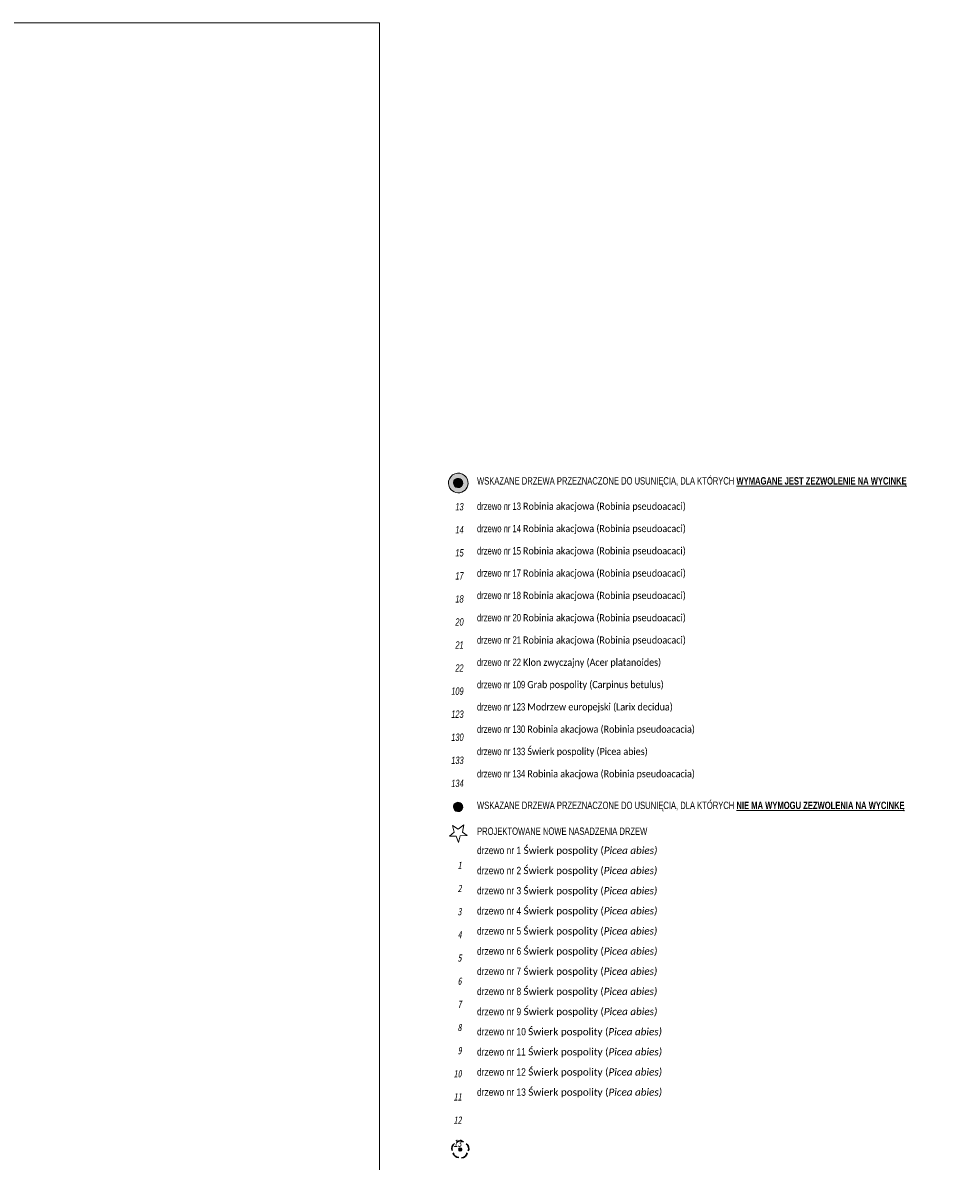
# Model space of a CAD drawing. Header units: metres. Extents: x -94 to 293, y -795 to -637.
# Tile 47 of 48: x 151 to 230, y -733 to -637. Entities that reach past the tile are written whole.
import ezdxf
from ezdxf.xclip import XClip

# ---------------------------------------------------------------- set-up
doc = ezdxf.new("R2010")
doc.units = ezdxf.units.M
doc.header["$MEASUREMENT"] = 0
doc.header["$XCLIPFRAME"] = 0
for name, color, linetype, lineweight in [('Mapa Poniatowa - do zatwierdzenia (3)_39_0_Nr_pióra__1', 7, 'Continuous', 13), ('PZT DRZEWA DO USUNIĘCIA _Nr_pióra__1', 7, 'Continuous', 13), ('PZT DRZEWA DO USUNIĘCIA _Nr_pióra__206', 7, 'Continuous', 30), ('PZT DRZEWA DO USUNIĘCIA _Nr_pióra__244', 7, 'Continuous', 20), ('PZT DRZEWA NOWE NASADZENIA _Nr_pióra__1', 7, 'Continuous', 13), ('PZT_Nr_pióra__1', 7, 'Continuous', 13), ('PZT_Nr_pióra__206', 7, 'Continuous', 30)]:
    doc.layers.add(name, color=color, linetype=linetype, lineweight=lineweight)
for name, color, linetype, lineweight, true_color in [('PZT DRZEWA DO USUNIĘCIA _Nr_pióra__219', 7, 'Continuous', 13, 0xd90005), ('PZT DRZEWA DO USUNIĘCIA _Nr_pióra__220', 7, 'Continuous', 5, 0xd90005), ('PZT DRZEWA NOWE NASADZENIA _Nr_pióra__78', 7, 'Continuous', 13, 0x00bb5e)]:
    doc.layers.add(name, color=color, linetype=linetype, lineweight=lineweight, true_color=true_color)
doc.layers.add('PZT MDCP', color=7, linetype='Continuous')
doc.styles.add('GENERATED_STYLE_1', font='ARIALNI.TTF')
doc.styles.add('GENERATED_STYLE_10', font='msgothic.ttc')
doc.styles.add('GENERATED_STYLE_2', font='txt')
picture_1 = doc.add_image_def('image1.tif', size_in_pixel=(3509, 6496))

# ---------------------------------------------------------------- blocks, each defined once
blk = doc.blocks.new('Rysunek_1_39', base_point=(43.89851560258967, -710.7660255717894))
at = {"layer": 'Mapa Poniatowa - do zatwierdzenia (3)_39_0_Nr_pióra__1'}
image = blk.add_image(picture_1, insert=(-93.5966232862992, -636.5063033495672), size_in_units=(148.51944444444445, 274.9902777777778), rotation=-90.00000000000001, dxfattribs=at)
image.set_boundary_path([(-0.5, -0.5), (3508.5, 6495.5)])

msp = doc.modelspace()

# ---------------------------------------------------------------- hatches: boundary and pattern name
at = {"layer": 'PZT DRZEWA DO USUNIĘCIA _Nr_pióra__1', "linetype": 'Continuous'}
for points in [[(187.949217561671, -675.5047507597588, 0.9999999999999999), (188.1794794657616, -675.4650504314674, 0.9999999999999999)], [(188.1208491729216, -731.9308461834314, 0.9999999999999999), (188.3588301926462, -731.9308461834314, 0.9999999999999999)]]:
    msp.add_hatch(color=256, dxfattribs=at).paths.add_polyline_path(points)
at = {"layer": 'PZT DRZEWA DO USUNIĘCIA _Nr_pióra__220', "linetype": 'Continuous', "lineweight": 0, "true_color": 0x360001}
msp.add_hatch(color=18, dxfattribs=at).paths.add_polyline_path([(187.2949391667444, -675.7715269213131, 0.9999999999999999), (188.8554200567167, -675.1949445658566, 0.9999999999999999)])
at = {"layer": 'PZT DRZEWA DO USUNIĘCIA _Nr_pióra__220', "linetype": 'Continuous', "lineweight": 0, "true_color": 0xa20003}
for points in [[(187.6841277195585, -675.604159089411, 0.9999999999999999), (188.4309583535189, -675.3670699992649, 0.9999999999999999)], [(187.6841277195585, -703.0417441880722, 0.9999999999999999), (188.4309583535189, -702.8046550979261, 0.9999999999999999)]]:
    msp.add_hatch(color=14, dxfattribs=at).paths.add_polyline_path(points)
at = {"layer": 'PZT DRZEWA DO USUNIĘCIA _Nr_pióra__244', "linetype": 'Continuous'}
msp.add_hatch(color=256, dxfattribs=at).paths.add_polyline_path([(187.949217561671, -702.94233585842, 0.9999999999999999), (188.1794794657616, -702.9026355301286, 0.9999999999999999)])

# ---------------------------------------------------------------- linework, layer by layer
at = {"layer": 'PZT DRZEWA DO USUNIĘCIA _Nr_pióra__206', "linetype": 'Continuous', "flags": 128}
msp.add_lwpolyline([(188.1208491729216, -731.9308461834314, 0.9999999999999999), (188.3588301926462, -731.9308461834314, 0.9999999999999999)], format="xyb", close=True, dxfattribs=at)
at = {"layer": 'PZT DRZEWA DO USUNIĘCIA _Nr_pióra__244', "linetype": 'Continuous', "flags": 128}
for points in [[(187.2949391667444, -675.7715269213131, 0.9999999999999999), (188.8554200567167, -675.1949445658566, 0.9999999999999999)], [(187.6841277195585, -675.604159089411, 0.9999999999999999), (188.4309583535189, -675.3670699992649, 0.9999999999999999)], [(187.6841277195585, -703.0417441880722, 0.9999999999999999), (188.4309583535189, -702.8046550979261, 0.9999999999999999)]]:
    msp.add_lwpolyline(points, format="xyb", close=True, dxfattribs=at)
at = {"layer": 'PZT DRZEWA NOWE NASADZENIA _Nr_pióra__78', "linetype": 'Continuous', "flags": 128}
msp.add_lwpolyline([(187.8847644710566, -705.4034651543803), (187.3421205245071, -705.4034651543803), (187.7328629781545, -705.0680446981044), (187.5856049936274, -704.4993567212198), (188.052947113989, -704.7932786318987), (188.5471260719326, -704.4441302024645), (188.4206433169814, -705.0598475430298), (188.8205815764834, -705.3482259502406), (188.2356958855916, -705.383968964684), (188.0992225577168, -705.9461091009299)], close=True, dxfattribs=at)
at = {"layer": 'PZT_Nr_pióra__206', "linetype": 'Continuous', "flags": 128}
for points in [[(187.7615459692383, -731.4282974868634, 0.3836685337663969), (187.5634982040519, -732.0296425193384)], [(188.52069477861, -731.2994163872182, 0.3836685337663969), (187.9621951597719, -731.3200282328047)], [(188.9069578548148, -732.0625892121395, 0.3836685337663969), (188.7435661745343, -731.4509177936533)], [(187.6399006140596, -732.2090537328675, 0.3836685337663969), (188.1248097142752, -732.6161187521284)], [(188.350511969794, -732.6304816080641, 0.3836685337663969), (188.8374428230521, -732.2258371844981)]]:
    msp.add_lwpolyline(points, format="xyb", dxfattribs=at)

# ---------------------------------------------------------------- block references
at = {"layer": 'PZT MDCP', "linetype": 'Continuous'}
ref = msp.add_blockref('Rysunek_1_39', (43.89851560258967, -710.7660255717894), dxfattribs=at)
XClip(ref).set_block_clipping_path([(-93.59662328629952, -785.0257477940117), (181.3936544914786, -636.5063033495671)])

# ---------------------------------------------------------------- texts
at = {"layer": 'PZT DRZEWA DO USUNIĘCIA _Nr_pióra__1', "linetype": 'Continuous', "char_height": 0.6249999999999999, "attachment_point": 1, "style": 'GENERATED_STYLE_2'}
for s, insert in [('\\A1;{\\W0.900000x;\\fArial Narrow|b0|i0|c238|p34;WSKAZANE DRZEWA PRZEZNACZONE DO USUNIĘCIA, DLA KTÓRYCH \\fArial Narrow|b1|i0|c238|p34;\\L\\LWYMAGANE JEST ZEZWOLENIE NA WYCINKĘ}', (189.6620119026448, -674.9923562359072)), ('\\A1;{\\W0.900000x;\\fArial Narrow|b0|i0|c238|p34;PROJEKTOWANE NOWE NASADZENIA DRZEW}', (189.6620119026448, -704.666517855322))]:
    msp.add_mtext(s, dxfattribs=dict(at, insert=insert))
at = {"layer": 'PZT DRZEWA DO USUNIĘCIA _Nr_pióra__1', "linetype": 'Continuous', "insert": (189.6620119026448, -677.1417635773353), "char_height": 0.6249999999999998, "width": 42.07318992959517, "attachment_point": 1, "line_spacing_factor": 1.812249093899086, "style": 'GENERATED_STYLE_2'}
msp.add_mtext('\\A1;{\\W0.900000x;\\fArial Narrow|b0|i0|c238|p34;drzewo nr 13 \\fCalibri|b0|i0|c238|p34;\\H0.969220x;Robinia akacjowa (\\fCalibri|b0|i0|c238|p34;Robinia pseudoacaci)\\P\\fArial Narrow|b0|i0|c238|p34;\\H1.031757x;drzewo nr 14 \\fCalibri|b0|i0|c238|p34;\\H0.969220x;Robinia akacjowa (\\fCalibri|b0|i0|c238|p34;Robinia pseudoacaci)\\P\\fArial Narrow|b0|i0|c238|p34;\\H1.031757x;drzewo nr 15\\fArial Narrow|b0|i0|c238|p34;\\H0.969220x; \\fCalibri|b0|i0|c238|p34;Robinia akacjowa (\\fCalibri|b0|i0|c238|p34;Robinia pseudoacaci)\\P\\fArial Narrow|b0|i0|c238|p34;\\H1.031757x;drzewo nr 17 \\fCalibri|b0|i0|c238|p34;\\H0.969220x;Robinia akacjowa (\\fCalibri|b0|i0|c238|p34;Robinia pseudoacaci)\\P\\fArial Narrow|b0|i0|c238|p34;\\H1.031757x;drzewo nr 18 \\fCalibri|b0|i0|c238|p34;\\H0.969220x;Robinia akacjowa (\\fCalibri|b0|i0|c238|p34;Robinia pseudoacaci)\\P\\fArial Narrow|b0|i0|c238|p34;\\H1.031757x;drzewo nr 20 \\fCalibri|b0|i0|c238|p34;\\H0.969220x;Robinia akacjowa (\\fCalibri|b0|i0|c238|p34;Robinia pseudoacaci)\\P\\fArial Narrow|b0|i0|c238|p34;\\H1.031757x;drzewo nr 21 \\fCalibri|b0|i0|c238|p34;\\H0.969220x;Robinia akacjowa (\\fCalibri|b0|i0|c238|p34;Robinia pseudoacaci)\\P\\fArial Narrow|b0|i0|c238|p34;\\H1.031757x;drzewo nr 22 \\fCalibri|b0|i0|c238|p34;\\H0.969220x;Klon zwyczajny (\\fCalibri|b0|i0|c238|p34;Acer platanoides)\\P\\fArial Narrow|b0|i0|c238|p34;\\H1.031757x;drzewo nr 109 \\fCalibri|b0|i0|c238|p34;\\H0.969220x;Grab pospolity (\\fCalibri|b0|i0|c238|p34;Carpinus betulus)\\P\\fArial Narrow|b0|i0|c238|p34;\\H1.031757x;drzewo nr 123 \\fCalibri|b0|i0|c238|p34;\\H0.969220x;Modrzew europejski (\\fCalibri|b0|i0|c238|p34;Larix decidua)\\P\\fArial Narrow|b0|i0|c238|p34;\\H1.031757x;drzewo nr 130 \\fCalibri|b0|i0|c238|p34;\\H0.969220x;Robinia akacjowa (\\fCalibri|b0|i0|c238|p34;Robinia pseudoacacia)\\P\\fArial Narrow|b0|i0|c238|p34;\\H1.031757x;drzewo nr 133 \\fCalibri|b0|i0|c238|p34;\\H0.969220x;Świerk pospolity (\\fCalibri|b0|i0|c238|p34;Picea abies)\\P\\fArial Narrow|b0|i0|c238|p34;\\H1.031757x;drzewo nr 134 \\fCalibri|b0|i0|c238|p34;\\H0.969220x;Robinia akacjowa (\\fCalibri|b0|i0|c238|p34;Robinia pseudoacacia)}', dxfattribs=at)
at = {"layer": 'PZT DRZEWA DO USUNIĘCIA _Nr_pióra__219', "linetype": 'Continuous', "insert": (188.5257121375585, -677.1789004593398), "char_height": 0.6249999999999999, "width": 0.8750024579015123, "attachment_point": 3, "line_spacing_factor": 1.874173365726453, "style": 'GENERATED_STYLE_1'}
msp.add_mtext('\\A1;{\\W0.700000x;\\fArial Narrow|b0|i1|c238|p34;13\\P\\fArial Narrow|b0|i1|c238|p34;14\\P\\fArial Narrow|b0|i1|c238|p34;15\\P\\fArial Narrow|b0|i1|c238|p34;17\\P\\fArial Narrow|b0|i1|c238|p34;18\\P\\fArial Narrow|b0|i1|c238|p34;20\\P\\fArial Narrow|b0|i1|c238|p34;21\\P\\fArial Narrow|b0|i1|c238|p34;22\\P\\fArial Narrow|b0|i1|c238|p34;109\\P\\fArial Narrow|b0|i1|c238|p34;123\\P\\fArial Narrow|b0|i1|c238|p34;130\\P\\fArial Narrow|b0|i1|c238|p34;133\\P\\fArial Narrow|b0|i1|c238|p34;134}', dxfattribs=at)
at = {"layer": 'PZT DRZEWA NOWE NASADZENIA _Nr_pióra__1', "linetype": 'Continuous', "insert": (189.6620119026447, -706.2917421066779), "char_height": 0.6250000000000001, "width": 46.7479888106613, "attachment_point": 1, "line_spacing_factor": 1.637469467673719, "style": 'GENERATED_STYLE_2'}
msp.add_mtext('\\A1;{\\fArial Narrow|b0|i0|c238|p34;drzewo nr 1 \\fCalibri|b0|i0|c238|p34;\\H0.969220x;Świerk pospolity (\\fCalibri|b0|i1|c238|p34;Picea abies)\\P\\fArial Narrow|b0|i0|c238|p34;\\H1.031757x;drzewo nr 2\\fArial Narrow|b0|i0|c238|p34;\\H0.969220x; \\fCalibri|b0|i0|c238|p34;Świerk pospolity (\\fCalibri|b0|i1|c238|p34;Picea abies)\\P\\fArial Narrow|b0|i0|c238|p34;\\H1.031757x;drzewo nr 3\\fArial Narrow|b0|i0|c238|p34;\\H0.969220x; \\fCalibri|b0|i0|c238|p34;Świerk pospolity (\\fCalibri|b0|i1|c238|p34;Picea abies)\\P\\fArial Narrow|b0|i0|c238|p34;\\H1.031757x;drzewo nr 4 \\fCalibri|b0|i0|c238|p34;\\H0.969220x;Świerk pospolity (\\fCalibri|b0|i1|c238|p34;Picea abies)\\P\\fArial Narrow|b0|i0|c238|p34;\\H1.031757x;drzewo nr 5\\fArial Narrow|b0|i0|c238|p34;\\H0.969220x; \\fCalibri|b0|i0|c238|p34;Świerk pospolity (\\fCalibri|b0|i1|c238|p34;Picea abies)\\P\\fArial Narrow|b0|i0|c238|p34;\\H1.031757x;drzewo nr 6 \\fCalibri|b0|i0|c238|p34;\\H0.969220x;Świerk pospolity (\\fCalibri|b0|i1|c238|p34;Picea abies)\\P\\fArial Narrow|b0|i0|c238|p34;\\H1.031757x;drzewo nr 7\\fArial Narrow|b0|i0|c238|p34;\\H0.969220x; \\fCalibri|b0|i0|c238|p34;Świerk pospolity (\\fCalibri|b0|i1|c238|p34;Picea abies)\\P\\fArial Narrow|b0|i0|c238|p34;\\H1.031757x;drzewo nr 8\\fArial Narrow|b0|i0|c238|p34;\\H0.969220x; \\fCalibri|b0|i0|c238|p34;Świerk pospolity (\\fCalibri|b0|i1|c238|p34;Picea abies)\\P\\fArial Narrow|b0|i0|c238|p34;\\H1.031757x;drzewo nr 9 \\fCalibri|b0|i0|c238|p34;\\H0.969220x;Świerk pospolity (\\fCalibri|b0|i1|c238|p34;Picea abies)\\P\\fArial Narrow|b0|i0|c238|p34;\\H1.031757x;drzewo nr 10\\fArial Narrow|b0|i0|c238|p34;\\H0.969220x; \\fCalibri|b0|i0|c238|p34;Świerk pospolity (\\fCalibri|b0|i1|c238|p34;Picea abies)\\P\\fArial Narrow|b0|i0|c238|p34;\\H1.031757x;drzewo nr 11 \\fCalibri|b0|i0|c238|p34;\\H0.969220x;Świerk pospolity (\\fCalibri|b0|i1|c238|p34;Picea abies)\\P\\fArial Narrow|b0|i0|c238|p34;\\H1.031757x;drzewo nr 12 \\fCalibri|b0|i0|c238|p34;\\H0.969220x;Świerk pospolity (\\fCalibri|b0|i1|c238|p34;Picea abies)\\P\\fArial Narrow|b0|i0|c238|p34;\\H1.031757x;drzewo nr 13 \\fCalibri|b0|i0|c238|p34;\\H0.969220x;Świerk pospolity (\\fCalibri|b0|i1|c238|p34;Picea abies)}', dxfattribs=at)
at = {"layer": 'PZT DRZEWA NOWE NASADZENIA _Nr_pióra__78', "linetype": 'Continuous', "insert": (188.3576287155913, -731.7226552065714), "char_height": 0.625, "attachment_point": 9, "line_spacing_factor": 1.882451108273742, "style": 'GENERATED_STYLE_10'}
msp.add_mtext('\\A1;{\\W0.700000x;\\fMS Gothic|b0|i1|c238|p49;1\\P\\fMS Gothic|b0|i1|c238|p49;2\\P\\fMS Gothic|b0|i1|c238|p49;3\\P\\fMS Gothic|b0|i1|c238|p49;4\\P\\fMS Gothic|b0|i1|c238|p49;5\\P\\fMS Gothic|b0|i1|c238|p49;6\\P\\fMS Gothic|b0|i1|c238|p49;7\\P\\fMS Gothic|b0|i1|c238|p49;8\\P\\fMS Gothic|b0|i1|c238|p49;9\\P\\fMS Gothic|b0|i1|c238|p49;10\\P\\fMS Gothic|b0|i1|c238|p49;11\\P\\fMS Gothic|b0|i1|c238|p49;12\\P\\fMS Gothic|b0|i1|c238|p49;13}', dxfattribs=at)
at = {"layer": 'PZT_Nr_pióra__1', "linetype": 'Continuous', "insert": (189.6620119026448, -702.4746204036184), "char_height": 0.6249999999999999, "attachment_point": 1, "style": 'GENERATED_STYLE_2'}
msp.add_mtext('\\A1;{\\W0.900000x;\\fArial Narrow|b0|i0|c238|p34;WSKAZANE DRZEWA PRZEZNACZONE DO USUNIĘCIA, DLA KTÓRYCH \\fArial Narrow|b1|i0|c238|p34;\\L\\LNIE MA WYMOGU ZEZWOLENIA NA WYCINKĘ}', dxfattribs=at)

doc.saveas('drawing.dxf')
